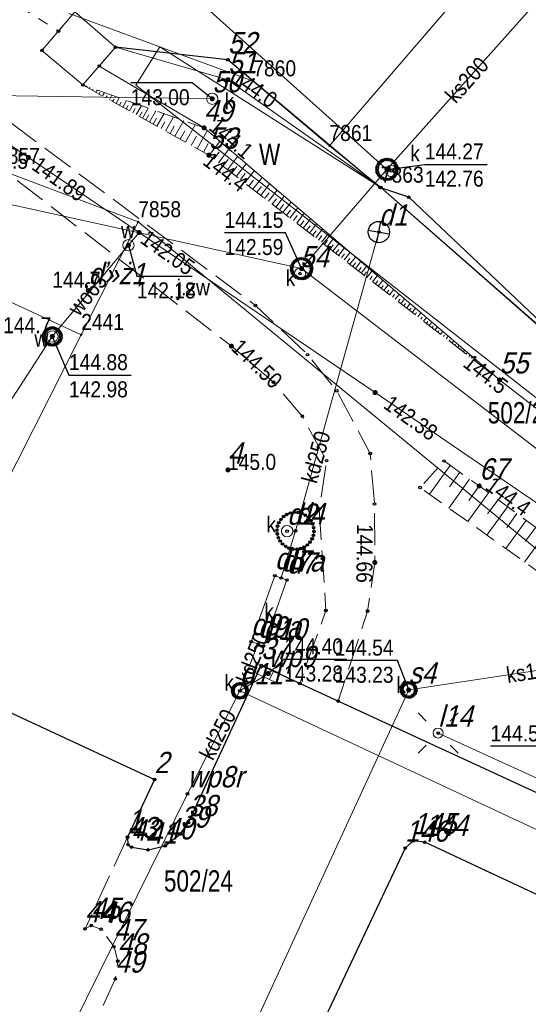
# Model space of a CAD drawing. Header units: metres. Extents: x 5548743 to 5556416, y 5707500 to 5714000.
# Tile 187 of 244: x 5554426 to 5554461, y 5710356 to 5710426. Entities that reach past the tile are written whole.
import ezdxf
from ezdxf.enums import TextEntityAlignment as Align

# ---------------------------------------------------------------- set-up
doc = ezdxf.new("R2010")
doc.units = ezdxf.units.M
for name, pattern in [('0.75_0.75', [1.5, 0.75, -0.75]), ('1.5_0.75', [2.25, 1.5, -0.75]), ('2.25_0.75', [3, 2.25, -0.75]), ('219-1000', [0])]:
    doc.linetypes.add(name, pattern=pattern)
doc.layers.get('0').update_dxf_attribs({"color": 2, "lineweight": 5})
doc.styles.get("Standard").update_dxf_attribs({"font": 'Working1250', "width": 0.75})
doc.linetypes.add('902-1000', pattern='A,5,0,[1,ksztalty.shx,S=1,R=0,X=0,Y=0],5', length=10)

# ---------------------------------------------------------------- blocks, each defined once
blk = doc.blocks.new('203')
at = {"linetype": 'Continuous', "lineweight": 0}
h = blk.add_hatch(color=0, dxfattribs=at)
edge = h.paths.add_edge_path()
edge.add_arc((0, 0), 0.09, 0, 360)
blk = doc.blocks.new('PW01')
at = {"linetype": 'Continuous', "lineweight": 13}
h = blk.add_hatch(color=0, dxfattribs=at)
edge = h.paths.add_edge_path()
edge.add_arc((0, 0), 0.18, 0, 360)
blk = doc.blocks.new('US22')
at = {"color": 0, "linetype": 'Continuous', "lineweight": 0}
blk.add_circle((0, 0), 0.4, dxfattribs=at)
blk = doc.blocks.new('SUKE')
at = {"color": 0, "linetype": 'Continuous'}
for p, q in [((0, 0.75), (0, -0.75)), ((-0.75, 0), (0.75, 0))]:
    blk.add_line(p, q, dxfattribs=at)
blk.add_circle((-0.001, -0.001), 0.75, dxfattribs=at)
blk = doc.blocks.new('US05')
at = {"color": 0, "linetype": 'Continuous', "lineweight": 13}
for p, q in [((-0.75, -0.35), (-0.75, 0.35)), ((-0.75, 0.35), (-0.25, 0.35)), ((-0.25, -0.35), (-0.25, 0.35)), ((-0.25, 0.35), (0.25, 0.35)), ((0.25, -0.35), (0.25, 0.35)), ((0.25, 0.35), (0.75, 0.35)), ((0.75, -0.35), (0.75, 0.35)), ((-0.75, -0.35), (-0.25, -0.35)), ((-0.25, -0.35), (0.25, -0.35)), ((0.25, -0.35), (0.75, -0.35))]:
    blk.add_line(p, q, dxfattribs=at)
blk = doc.blocks.new('SM01')
at = {"color": 0, "linetype": 'Continuous', "lineweight": 13}
for p, q in [((-0.848, 0.848), (-1.414, 1.414)), ((0.849, 0.848), (1.414, 1.414)), ((-0.848, -0.849), (-1.414, -1.414)), ((0.849, -0.849), (1.414, -1.414))]:
    blk.add_line(p, q, dxfattribs=at)
blk.add_circle((0, 0), 0.35, dxfattribs=at)
blk = doc.blocks.new('PIKIETAW1891')
at = {"color": 0}
blk.add_circle((0, 0), 0.09, dxfattribs=at)

msp = doc.modelspace()

# ---------------------------------------------------------------- linework, layer by layer
at = {"layer": '000 Inne (niezydentyfikowane)', "color": 7, "linetype": 'CONTINUOUS', "lineweight": 18, "flags": 128}
for points in [[(5554430.59, 5710420.72), (5554430.63, 5710420.79)], [(5554430.82, 5710420.58), (5554430.86, 5710420.64)], [(5554431.06, 5710420.45), (5554431.15, 5710420.61)], [(5554431.3, 5710420.32), (5554431.35, 5710420.42)], [(5554431.53, 5710420.19), (5554431.67, 5710420.42)], [(5554432.01, 5710419.92), (5554432.18, 5710420.24)], [(5554431.77, 5710420.06), (5554431.85, 5710420.19)], [(5554432.24, 5710419.79), (5554432.34, 5710419.97)], [(5554432.48, 5710419.66), (5554432.7, 5710420.06)], [(5554432.72, 5710419.53), (5554432.84, 5710419.74)], [(5554432.96, 5710419.39), (5554433.22, 5710419.87)], [(5554433.19, 5710419.26), (5554433.34, 5710419.52)], [(5554433.43, 5710419.13), (5554433.74, 5710419.69)], [(5554433.67, 5710419), (5554433.83, 5710419.3)], [(5554433.9, 5710418.87), (5554434.26, 5710419.5)], [(5554434.12, 5710418.74), (5554434.31, 5710419.08)], [(5554434.34, 5710418.62), (5554434.74, 5710419.33)], [(5554434.58, 5710418.49), (5554434.79, 5710418.86)], [(5554434.83, 5710418.35), (5554435.27, 5710419.15)], [(5554435.36, 5710418.05), (5554435.86, 5710418.94)], [(5554435.09, 5710418.2), (5554435.32, 5710418.62)], [(5554435.65, 5710417.89), (5554435.91, 5710418.36)], [(5554435.96, 5710417.72), (5554436.51, 5710418.71)], [(5554436.62, 5710417.35), (5554437.24, 5710418.45)], [(5554437.37, 5710416.93), (5554438.05, 5710418.16)], [(5554436.28, 5710417.54), (5554436.57, 5710418.06)], [(5554436.98, 5710417.15), (5554437.31, 5710417.73)], [(5554438.19, 5710416.47), (5554438.9, 5710417.74)], [(5554437.77, 5710416.71), (5554438.13, 5710417.36)], [(5554438.62, 5710416.23), (5554438.95, 5710416.83)], [(5554439.02, 5710416.01), (5554439.78, 5710416.99)], [(5554439.35, 5710415.75), (5554439.73, 5710416.23)], [(5554439.68, 5710415.49), (5554440.42, 5710416.45)], [(5554440, 5710415.25), (5554440.36, 5710415.72)], [(5554440.32, 5710415), (5554441.03, 5710415.93)], [(5554440.93, 5710414.53), (5554441.62, 5710415.42)], [(5554440.63, 5710414.76), (5554440.98, 5710415.22)], [(5554441.23, 5710414.3), (5554441.57, 5710414.74)], [(5554441.53, 5710414.07), (5554442.19, 5710414.93)], [(5554441.82, 5710413.84), (5554442.14, 5710414.27)], [(5554442.1, 5710413.62), (5554442.75, 5710414.46)], [(5554442.66, 5710413.19), (5554443.28, 5710414)], [(5554442.38, 5710413.41), (5554442.7, 5710413.82)], [(5554442.93, 5710412.98), (5554443.24, 5710413.38)], [(5554443.2, 5710412.78), (5554443.8, 5710413.56)], [(5554443.46, 5710412.57), (5554443.76, 5710412.96)], [(5554443.72, 5710412.37), (5554444.31, 5710413.13)], [(5554444.22, 5710411.98), (5554444.79, 5710412.72)], [(5554443.97, 5710412.18), (5554444.26, 5710412.55)], [(5554444.47, 5710411.79), (5554444.75, 5710412.15)], [(5554444.71, 5710411.6), (5554445.26, 5710412.32)], [(5554445.19, 5710411.24), (5554445.72, 5710411.93)], [(5554444.95, 5710411.42), (5554445.22, 5710411.77)], [(5554445.42, 5710411.06), (5554445.68, 5710411.4)], [(5554445.64, 5710410.88), (5554446.16, 5710411.55)], [(5554445.87, 5710410.71), (5554446.12, 5710411.04)], [(5554446.09, 5710410.54), (5554446.58, 5710411.19)], [(5554446.3, 5710410.37), (5554446.55, 5710410.69)], [(5554446.52, 5710410.21), (5554447, 5710410.83)], [(5554446.72, 5710410.05), (5554446.96, 5710410.36)], [(5554446.93, 5710409.89), (5554447.4, 5710410.49)], [(5554447.13, 5710409.73), (5554447.36, 5710410.03)], [(5554447.33, 5710409.58), (5554447.78, 5710410.16)], [(5554447.73, 5710409.27), (5554448.17, 5710409.84)], [(5554447.53, 5710409.42), (5554447.75, 5710409.71)], [(5554447.93, 5710409.12), (5554448.14, 5710409.39)], [(5554448.13, 5710408.96), (5554448.55, 5710409.51)], [(5554448.53, 5710408.65), (5554448.94, 5710409.18)], [(5554448.33, 5710408.81), (5554448.54, 5710409.08)], [(5554448.73, 5710408.5), (5554448.93, 5710408.76)], [(5554448.93, 5710408.35), (5554449.32, 5710408.85)], [(5554449.13, 5710408.19), (5554449.32, 5710408.44)], [(5554449.33, 5710408.04), (5554449.7, 5710408.53)], [(5554449.52, 5710407.88), (5554449.71, 5710408.12)], [(5554449.72, 5710407.73), (5554450.09, 5710408.2)], [(5554449.92, 5710407.58), (5554450.1, 5710407.81)], [(5554450.12, 5710407.42), (5554450.47, 5710407.87)], [(5554450.32, 5710407.27), (5554450.49, 5710407.49)], [(5554450.52, 5710407.11), (5554450.85, 5710407.54)], [(5554450.72, 5710406.96), (5554450.88, 5710407.17)], [(5554450.92, 5710406.8), (5554451.24, 5710407.22)], [(5554451.12, 5710406.65), (5554451.27, 5710406.85)], [(5554451.32, 5710406.5), (5554451.62, 5710406.89)], [(5554451.52, 5710406.34), (5554451.67, 5710406.53)], [(5554451.72, 5710406.19), (5554452.01, 5710406.56)], [(5554451.92, 5710406.03), (5554452.06, 5710406.22)], [(5554452.12, 5710405.88), (5554452.39, 5710406.23)], [(5554452.31, 5710405.73), (5554452.45, 5710405.9)], [(5554452.51, 5710405.57), (5554452.77, 5710405.91)], [(5554452.71, 5710405.42), (5554452.84, 5710405.58)], [(5554452.91, 5710405.26), (5554453.16, 5710405.58)], [(5554453.11, 5710405.11), (5554453.23, 5710405.26)], [(5554453.31, 5710404.96), (5554453.54, 5710405.25)], [(5554453.51, 5710404.8), (5554453.62, 5710404.95)], [(5554453.71, 5710404.65), (5554453.92, 5710404.93)], [(5554453.91, 5710404.49), (5554454.01, 5710404.63)], [(5554454.11, 5710404.34), (5554454.31, 5710404.6)], [(5554454.31, 5710404.19), (5554454.4, 5710404.31)], [(5554454.51, 5710404.03), (5554454.69, 5710404.27)], [(5554454.71, 5710403.88), (5554454.79, 5710403.99)], [(5554454.91, 5710403.72), (5554455.08, 5710403.94)], [(5554455.1, 5710403.57), (5554455.19, 5710403.67)], [(5554455.3, 5710403.42), (5554455.46, 5710403.62)], [(5554455.5, 5710403.26), (5554455.58, 5710403.36)], [(5554455.7, 5710403.11), (5554455.84, 5710403.29)], [(5554455.9, 5710402.95), (5554455.97, 5710403.04)], [(5554456.1, 5710402.8), (5554456.23, 5710402.96)], [(5554456.3, 5710402.64), (5554456.36, 5710402.72)], [(5554456.5, 5710402.49), (5554456.61, 5710402.63)], [(5554456.7, 5710402.34), (5554456.75, 5710402.4)], [(5554456.9, 5710402.18), (5554456.99, 5710402.31)], [(5554457.1, 5710402.03), (5554457.14, 5710402.09)], [(5554457.3, 5710401.87), (5554457.38, 5710401.98)], [(5554457.5, 5710401.72), (5554457.53, 5710401.77)], [(5554457.7, 5710401.57), (5554457.76, 5710401.65)], [(5554457.89, 5710401.41), (5554457.92, 5710401.45)], [(5554458.09, 5710401.26), (5554458.14, 5710401.32)], [(5554458.29, 5710401.1), (5554458.32, 5710401.13)], [(5554458.49, 5710400.95), (5554458.53, 5710401)], [(5554458.69, 5710400.8), (5554458.71, 5710400.81)], [(5554458.89, 5710400.64), (5554458.91, 5710400.67)], [(5554459.09, 5710400.49), (5554459.1, 5710400.5)], [(5554459.29, 5710400.33), (5554459.3, 5710400.34)], [(5554455.97, 5710394.2), (5554454.52, 5710392.17)], [(5554457.33, 5710393.24), (5554455.88, 5710391.2)], [(5554456.65, 5710393.72), (5554455.93, 5710392.7)], [(5554458.01, 5710392.76), (5554457.28, 5710391.74)], [(5554458.68, 5710392.27), (5554457.21, 5710390.25)], [(5554460.01, 5710391.29), (5554458.55, 5710389.3)], [(5554459.35, 5710391.78), (5554458.61, 5710390.78)], [(5554460.67, 5710390.81), (5554459.95, 5710389.81)], [(5554461.33, 5710390.33), (5554459.89, 5710388.35)], [(5554461.99, 5710389.85), (5554461.27, 5710388.86)], [(5554462.64, 5710389.37), (5554461.21, 5710387.4)]]:
    msp.add_lwpolyline(points, dxfattribs=at)
at = {"layer": '217-kontur klasyfikacyjny', "color": 3, "linetype": 'CONTINUOUS', "lineweight": 18, "flags": 128}
for points in [[(5554433.87, 5710420.94), (5554435.57, 5710423.65)], [(5554435.57, 5710423.65), (5554451.1, 5710413.75)], [(5554480.82, 5710384.27), (5554433.87, 5710420.94)], [(5554395.82, 5710419.29), (5554430.03, 5710403.39)], [(5554451.1, 5710413.75), (5554467.21, 5710399.61)], [(5554430.03, 5710403.39), (5554434.04, 5710411.32)], [(5554434.04, 5710411.32), (5554472.12, 5710380.03)]]:
    msp.add_lwpolyline(points, dxfattribs=at)
at = {"layer": '218-kontur użytku gruntowego', "color": 3, "linetype": 'CONTINUOUS', "lineweight": 18, "flags": 128}
for points in [[(5554435.57, 5710423.65), (5554433.87, 5710420.94)], [(5554433.87, 5710420.94), (5554435.57, 5710423.65)], [(5554451.1, 5710413.75), (5554435.57, 5710423.65)], [(5554435.57, 5710423.65), (5554451.1, 5710413.75)], [(5554433.87, 5710420.94), (5554480.82, 5710384.27)], [(5554480.82, 5710384.27), (5554433.87, 5710420.94)], [(5554430.03, 5710403.39), (5554395.82, 5710419.29)], [(5554395.82, 5710419.29), (5554430.03, 5710403.39)], [(5554467.21, 5710399.61), (5554451.1, 5710413.75)], [(5554451.1, 5710413.75), (5554467.21, 5710399.61)], [(5554434.04, 5710411.32), (5554430.03, 5710403.39)], [(5554430.03, 5710403.39), (5554434.04, 5710411.32)], [(5554472.12, 5710380.03), (5554434.04, 5710411.32)], [(5554434.04, 5710411.32), (5554472.12, 5710380.03)], [(5554412.01, 5710367.75), (5554430.03, 5710403.39)], [(5554430.03, 5710403.39), (5554412.01, 5710367.75)]]:
    msp.add_lwpolyline(points, dxfattribs=at)
at = {"layer": '219-działka ewidencyjna', "color": 7, "linetype": '219-1000', "lineweight": 18, "flags": 128}
for points in [[(5554469.57, 5710442.35), (5554447.49, 5710416.68)], [(5554429.18, 5710425.99), (5554442.13, 5710421.23)], [(5554447.49, 5710416.68), (5554442.13, 5710421.23)], [(5554430.03, 5710403.39), (5554395.82, 5710419.29)], [(5554451.1, 5710413.75), (5554447.49, 5710416.68)], [(5554434.04, 5710411.32), (5554424.11, 5710415.07)], [(5554467.21, 5710399.61), (5554451.1, 5710413.75)], [(5554430.03, 5710403.39), (5554434.04, 5710411.32)], [(5554472.12, 5710380.03), (5554434.04, 5710411.32)], [(5554412.01, 5710367.75), (5554430.03, 5710403.39)]]:
    msp.add_lwpolyline(points, dxfattribs=at)
at = {"layer": 'jezdnia', "color": 7, "linetype": '2.25_0.75', "lineweight": 18, "flags": 128}
msp.add_lwpolyline([(5554402.59, 5710433.55), (5554416.85, 5710420.97), (5554440.59, 5710402.59), (5554443.55, 5710400.05), (5554445.58, 5710397.66), (5554447.29, 5710394.53), (5554446.77, 5710391.14), (5554446.99, 5710387.65), (5554447.24, 5710383.99), (5554445.4, 5710378.86), (5554448.1, 5710377.62), (5554450.17, 5710383.94), (5554450.68, 5710387.37), (5554450.66, 5710391.48), (5554450.35, 5710395.04), (5554448, 5710399.44), (5554445.95, 5710401.99), (5554442.28, 5710405.45), (5554418.72, 5710423.05), (5554404.44, 5710435.82)], close=True, dxfattribs=at)
at = {"layer": 'kanalizacyjne urządzenie techniczne', "color": 34, "linetype": 'CONTINUOUS', "lineweight": 18, "flags": 128}
msp.add_lwpolyline([(5554441.98, 5710381.8), (5554443.65, 5710386.44), (5554444.5, 5710386.14), (5554442.85, 5710381.49)], close=True, dxfattribs=at)
at = {"layer": 'komora podziemna', "color": 34, "linetype": 'CONTINUOUS', "lineweight": 18, "flags": 128}
for points in [[(5554427.27, 5710423.38), (5554429.58, 5710426.1), (5554432.44, 5710423.61), (5554430.15, 5710420.96)], [(5554444.19, 5710388.67), (5554444.02, 5710388.88), (5554443.89, 5710389.12), (5554443.82, 5710389.38), (5554443.8, 5710389.65), (5554443.84, 5710389.92), (5554443.93, 5710390.17), (5554444.08, 5710390.4), (5554444.27, 5710390.6), (5554444.49, 5710390.75), (5554444.75, 5710390.85), (5554445.01, 5710390.9), (5554445.29, 5710390.89), (5554445.55, 5710390.82), (5554445.79, 5710390.7), (5554446.01, 5710390.53), (5554446.18, 5710390.32), (5554446.31, 5710390.08), (5554446.38, 5710389.82), (5554446.4, 5710389.55), (5554446.36, 5710389.28), (5554446.27, 5710389.03), (5554446.12, 5710388.8), (5554445.93, 5710388.6), (5554445.71, 5710388.45), (5554445.45, 5710388.35), (5554445.19, 5710388.3), (5554444.91, 5710388.31), (5554444.65, 5710388.38), (5554444.41, 5710388.5)]]:
    msp.add_lwpolyline(points, close=True, dxfattribs=at)
at = {"layer": 'krawężnik', "color": 7, "linetype": 'CONTINUOUS', "lineweight": 25, "flags": 128}
for points in [[(5554390.24, 5710304.9), (5554410.31, 5710348.19), (5554423.87, 5710377.35), (5554435.18, 5710372.1), (5554433.29, 5710368.05), (5554433.32, 5710367.52), (5554433.56, 5710367.35), (5554434.73, 5710367.15), (5554435.93, 5710367.44), (5554436.99, 5710368.26), (5554437.58, 5710369.07), (5554442.68, 5710380.12), (5554468.7, 5710368.12), (5554470.77, 5710372.64), (5554477.12, 5710369.75), (5554475.05, 5710365.23), (5554481.05, 5710362.39), (5554482.6, 5710360.29), (5554482.44, 5710358.61), (5554470.55, 5710332.96), (5554456.15, 5710302.04)], [(5554462.29, 5710346.24), (5554468.44, 5710359.86), (5554468.54, 5710360.64), (5554468.03, 5710361.22), (5554454.19, 5710367.69), (5554453.37, 5710367.79), (5554452.81, 5710367.28), (5554446.38, 5710353.67)]]:
    msp.add_lwpolyline(points, dxfattribs=at)
at = {"layer": 'obszar utwardzony', "color": 7, "linetype": '2.25_0.75', "lineweight": 18, "flags": 128}
msp.add_lwpolyline([(5554433.29, 5710368.05), (5554430.3, 5710361.6), (5554430.74, 5710361.84), (5554431.43, 5710361.57), (5554432.34, 5710360.34), (5554432.6, 5710359.33), (5554432.43, 5710358.07), (5554430.69, 5710354.28), (5554430.11, 5710353.4), (5554429.41, 5710352.85), (5554428.53, 5710352.55), (5554427.64, 5710352.49), (5554426.7, 5710352.74), (5554426.43, 5710353.08), (5554426.47, 5710353.45), (5554423.54, 5710347.07), (5554423.95, 5710347.4), (5554424.3, 5710347.28), (5554425.18, 5710346.59), (5554425.8, 5710345.57), (5554425.86, 5710344.43), (5554425.61, 5710343.37), (5554423.96, 5710339.75), (5554423.24, 5710338.72), (5554422.46, 5710338.18), (5554421.31, 5710337.93), (5554420, 5710338.18), (5554419.73, 5710338.53), (5554419.74, 5710338.87), (5554416.86, 5710332.62), (5554417.17, 5710332.86), (5554417.48, 5710332.82), (5554418.16, 5710332.39), (5554418.82, 5710331.5), (5554419.2, 5710330.32), (5554418.89, 5710328.81), (5554417.2, 5710325.24), (5554416.23, 5710324.03), (5554415.18, 5710323.53), (5554414.02, 5710323.48), (5554413.22, 5710323.7), (5554412.99, 5710323.96), (5554412.97, 5710324.34), (5554410.4, 5710318.33), (5554410.78, 5710318.3), (5554411.43, 5710317.88), (5554412.12, 5710316.97), (5554412.33, 5710315.98), (5554412.32, 5710314.96), (5554412.09, 5710314.25), (5554410.41, 5710310.75), (5554409.82, 5710309.87), (5554408.78, 5710309.14), (5554407.66, 5710308.92), (5554406.72, 5710309.04), (5554406.33, 5710309.28), (5554406.2, 5710309.88), (5554403.32, 5710303.49), (5554403.74, 5710303.74), (5554404.38, 5710303.52), (5554405.18, 5710302.71), (5554405.59, 5710301.75), (5554405.56, 5710300.25), (5554404.92, 5710298.83), (5554402.7, 5710295.48), (5554400.34, 5710292.92), (5554395.86, 5710289.73), (5554405.76, 5710284.5), (5554407.17, 5710285.1), (5554409.94, 5710290.57), (5554411.05, 5710293.2), (5554411.6, 5710293.81), (5554412.35, 5710294.01), (5554415.29, 5710294.49), (5554417.06, 5710294.68), (5554425.17, 5710313.37), (5554429.24, 5710321.93), (5554430.76, 5710321.24), (5554446.38, 5710353.67), (5554452.81, 5710367.28), (5554453.37, 5710367.79), (5554454.19, 5710367.69), (5554468.03, 5710361.22), (5554468.54, 5710360.64), (5554468.44, 5710359.86), (5554462.29, 5710346.24), (5554460.37, 5710341.99), (5554465.33, 5710339.58), (5554463.01, 5710334.59), (5554463.36, 5710334.41), (5554463.9, 5710334.19), (5554464.23, 5710333.79), (5554464.23, 5710333.04), (5554460.37, 5710324.66), (5554459.72, 5710324.14), (5554459.05, 5710324.26), (5554458.35, 5710324.47), (5554458.31, 5710324.48), (5554454.03, 5710326.34), (5554453.32, 5710324.65), (5554443.78, 5710304.26), (5554456.15, 5710302.04), (5554470.55, 5710332.96), (5554482.44, 5710358.61), (5554482.6, 5710360.29), (5554481.05, 5710362.39), (5554475.05, 5710365.23), (5554477.12, 5710369.75), (5554470.77, 5710372.64), (5554468.7, 5710368.12), (5554442.68, 5710380.12), (5554437.58, 5710369.07), (5554436.99, 5710368.26), (5554435.93, 5710367.44), (5554434.73, 5710367.15), (5554433.56, 5710367.35), (5554433.32, 5710367.52)], close=True, dxfattribs=at)
at = {"layer": 'ogrodzenie trwałe', "color": 7, "linetype": '902-1000', "lineweight": 25, "flags": 128}
msp.add_lwpolyline([(5554500.22, 5710380.98), (5554467.3, 5710399.58), (5554453.07, 5710413.06), (5554451.04, 5710413.75), (5554440.34, 5710422.73), (5554432.44, 5710423.61)], dxfattribs=at)
at = {"layer": 'przewód elektroenergetyczny podziemny', "color": 1, "linetype": 'CONTINUOUS', "lineweight": 18, "flags": 128}
msp.add_lwpolyline([(5554455.13, 5710375.37), (5554476.78, 5710365.5), (5554478.66, 5710364.63), (5554481.3, 5710362.77), (5554483.09, 5710360.35), (5554482.73, 5710358.62), (5554478.87, 5710348.65), (5554473.21, 5710336.69), (5554472.01, 5710334.14), (5554464.67, 5710318.3), (5554456.28, 5710300.47), (5554449.8, 5710287.39), (5554448.22, 5710284.01), (5554446.26, 5710283.24), (5554443.51, 5710282.86), (5554419.55, 5710281.24), (5554417.02, 5710280.52)], dxfattribs=at)
msp.add_lwpolyline([(5554455.13, 5710375.37), (5554476.78, 5710365.5), (5554478.66, 5710364.63), (5554481.3, 5710362.77), (5554483.09, 5710360.35), (5554482.73, 5710358.62), (5554478.87, 5710348.65), (5554473.21, 5710336.69), (5554472.01, 5710334.14), (5554464.67, 5710318.3), (5554456.28, 5710300.47), (5554449.8, 5710287.39), (5554448.22, 5710284.01), (5554446.26, 5710283.24), (5554443.51, 5710282.86), (5554419.55, 5710281.24), (5554417.02, 5710280.52)], dxfattribs=at)
at = {"layer": 'przewód kanalizacyjny', "color": 34, "linetype": 'CONTINUOUS', "lineweight": 18, "flags": 128}
for points in [[(5554415.59, 5710447.24), (5554451.53, 5710415.02)], [(5554451.53, 5710415.02), (5554476.82, 5710443.34)], [(5554386.47, 5710423.92), (5554387.42, 5710423.21), (5554389.1, 5710422.48), (5554393.27, 5710420.69), (5554439.25, 5710419.99)], [(5554394.89, 5710419.19), (5554445.53, 5710408.04)], [(5554445.53, 5710408.04), (5554451.53, 5710415.02)], [(5554450.96, 5710410.61), (5554445.1, 5710389.6), (5554444.09, 5710386.28)], [(5554445.53, 5710408.04), (5554473.95, 5710386.24), (5554531.89, 5710360.14)], [(5554441.86, 5710354.07), (5554453.06, 5710378.4), (5554468.28, 5710380.71), (5554473.95, 5710386.24)], [(5554442.46, 5710381.63), (5554441.19, 5710378.34)], [(5554441.19, 5710378.34), (5554443.19, 5710379.56)], [(5554434.4, 5710304.48), (5554433.11, 5710301.12), (5554431.94, 5710298.52), (5554431.11, 5710296.75), (5554427.98, 5710291.23), (5554406.28, 5710301.62), (5554410.06, 5710313.31), (5554412.05, 5710317.96), (5554423.29, 5710342.36), (5554437.5, 5710371.1), (5554441.19, 5710378.34)], [(5554441.19, 5710378.34), (5554467.66, 5710365.96), (5554479.09, 5710357.14), (5554477.06, 5710352.54), (5554471.9, 5710341.48), (5554469.41, 5710336.1), (5554462.51, 5710321.11), (5554458.34, 5710312.11)]]:
    msp.add_lwpolyline(points, dxfattribs=at)
at = {"layer": 'przewód wodociągowy', "color": 5, "linetype": 'CONTINUOUS', "lineweight": 18, "flags": 128}
for points in [[(5554370.94, 5710480.31), (5554361.07, 5710464.81), (5554377.36, 5710453.58), (5554380.44, 5710448.46), (5554400.33, 5710433.86), (5554402.97, 5710431.92), (5554426.32, 5710415.86), (5554434.1, 5710410.58), (5554450.7, 5710399.32), (5554474.04, 5710383.37), (5554476.32, 5710381.81), (5554492.29, 5710374.43), (5554512.93, 5710364.9), (5554538.1, 5710352.57), (5554549.03, 5710347.55), (5554550.18, 5710347.08)], [(5554428, 5710403.27), (5554433.35, 5710409.68), (5554434.1, 5710410.58)], [(5554428, 5710403.27), (5554418.65, 5710388.88), (5554417.48, 5710389.23)]]:
    msp.add_lwpolyline(points, dxfattribs=at)
at = {"layer": 'rzedna-Atr2', "color": 7, "flags": 128}
for points in [[(5554439.25, 5710419.99), (5554437.83, 5710421.1), (5554433.515, 5710421.1)], [(5554451.53, 5710415.02), (5554454.19, 5710415.37), (5554458.576, 5710415.37)], [(5554445.53, 5710408.04), (5554444.39, 5710410.56), (5554440.107, 5710410.56)], [(5554433.35, 5710409.68), (5554433.94, 5710407.51), (5554437.832, 5710407.51)], [(5554428, 5710403.27), (5554429.17, 5710400.55), (5554433.548, 5710400.55)], [(5554443.19, 5710379.56), (5554444.3, 5710380.56), (5554448.718, 5710380.56)], [(5554453.06, 5710378.4), (5554452.28, 5710380.47), (5554447.854, 5710380.47)], [(5554464.27, 5710375.27), (5554463.2, 5710374.44), (5554458.822, 5710374.44)]]:
    msp.add_lwpolyline(points, dxfattribs=at)
at = {"layer": 'rów melioracyjny (poligon)', "color": 7, "linetype": '0.75_0.75', "lineweight": 18, "flags": 128}
msp.add_lwpolyline([(5554429.58, 5710426.1), (5554398.46, 5710445.03), (5554397.87, 5710444.25), (5554428.43, 5710424.74)], close=True, dxfattribs=at)
at = {"layer": 'rów przydrożny (poligon)', "color": 7, "linetype": 'CONTINUOUS', "lineweight": 18, "flags": 128}
msp.add_lwpolyline([(5554493.49, 5710383.35), (5554490.2, 5710384.87), (5554478.49, 5710391.08), (5554467.3, 5710399.58), (5554451.1, 5710413.75), (5554440.35, 5710421.33), (5554432.44, 5710423.61), (5554431.3, 5710422.29), (5554438.67, 5710417.94), (5554459.45, 5710400.21), (5554468.12, 5710393.49), (5554484, 5710383.9), (5554492.43, 5710379.81), (5554494.8, 5710378.77), (5554511.27, 5710372.12), (5554543.33, 5710359.03), (5554544.05, 5710359.05), (5554545.18, 5710359.7), (5554545.48, 5710360.99), (5554545.2, 5710362.7), (5554533.66, 5710366.64), (5554527.57, 5710369.11)], close=True, dxfattribs=at)
at = {"layer": 'skarpa nieumocniona', "color": 7, "linetype": '1.5_0.75', "lineweight": 18, "flags": 128}
for points in [[(5554430.15, 5710420.96), (5554439, 5710416.02), (5554459.45, 5710400.21), (5554438.67, 5710417.94)], [(5554430.15, 5710420.96), (5554439, 5710416.02), (5554459.45, 5710400.21), (5554438.67, 5710417.94)], [(5554489.67, 5710374.25), (5554472.09, 5710382.46), (5554458.02, 5710392.75), (5554455.54, 5710394.51), (5554453.86, 5710392.64), (5554467.64, 5710382.82), (5554489.78, 5710371.84)], [(5554489.67, 5710374.25), (5554472.09, 5710382.46), (5554458.02, 5710392.75), (5554455.54, 5710394.51), (5554453.86, 5710392.64), (5554467.64, 5710382.82), (5554489.78, 5710371.84)]]:
    msp.add_lwpolyline(points, close=True, dxfattribs=at)
at = {"layer": 'studnia kanalizacyjna', "color": 34, "linetype": 'CONTINUOUS', "lineweight": 18, "flags": 128}
for points in [[(5554452.23, 5710415.03), (5554452.21, 5710414.88), (5554452.18, 5710414.75), (5554452.11, 5710414.62), (5554452.01, 5710414.51), (5554451.89, 5710414.42), (5554451.77, 5710414.35), (5554451.62, 5710414.32), (5554451.48, 5710414.32), (5554451.33, 5710414.34), (5554451.19, 5710414.4), (5554451.07, 5710414.49), (5554450.97, 5710414.6), (5554450.9, 5710414.72), (5554450.85, 5710414.85), (5554450.83, 5710415), (5554450.85, 5710415.15), (5554450.88, 5710415.28), (5554450.95, 5710415.42), (5554451.05, 5710415.53), (5554451.17, 5710415.62), (5554451.29, 5710415.68), (5554451.44, 5710415.72), (5554451.58, 5710415.72), (5554451.73, 5710415.69), (5554451.87, 5710415.64), (5554451.99, 5710415.55), (5554452.09, 5710415.44), (5554452.16, 5710415.31), (5554452.21, 5710415.18)], [(5554446.23, 5710408.05), (5554446.21, 5710407.9), (5554446.17, 5710407.77), (5554446.11, 5710407.64), (5554446.01, 5710407.53), (5554445.89, 5710407.44), (5554445.76, 5710407.37), (5554445.61, 5710407.34), (5554445.47, 5710407.34), (5554445.32, 5710407.36), (5554445.19, 5710407.42), (5554445.07, 5710407.51), (5554444.97, 5710407.62), (5554444.89, 5710407.74), (5554444.85, 5710407.87), (5554444.83, 5710408.02), (5554444.84, 5710408.17), (5554444.88, 5710408.3), (5554444.95, 5710408.44), (5554445.05, 5710408.55), (5554445.16, 5710408.64), (5554445.29, 5710408.7), (5554445.44, 5710408.74), (5554445.58, 5710408.74), (5554445.73, 5710408.71), (5554445.86, 5710408.66), (5554445.99, 5710408.57), (5554446.09, 5710408.46), (5554446.16, 5710408.33), (5554446.2, 5710408.2)], [(5554440.84, 5710377.98), (5554440.77, 5710378.06), (5554440.73, 5710378.15), (5554440.7, 5710378.25), (5554440.69, 5710378.36), (5554440.71, 5710378.46), (5554440.74, 5710378.56), (5554440.8, 5710378.65), (5554440.87, 5710378.72), (5554440.96, 5710378.78), (5554441.05, 5710378.82), (5554441.16, 5710378.84), (5554441.26, 5710378.83), (5554441.36, 5710378.81), (5554441.46, 5710378.76), (5554441.54, 5710378.7), (5554441.61, 5710378.62), (5554441.65, 5710378.53), (5554441.68, 5710378.43), (5554441.69, 5710378.32), (5554441.67, 5710378.22), (5554441.64, 5710378.12), (5554441.58, 5710378.03), (5554441.51, 5710377.96), (5554441.42, 5710377.9), (5554441.33, 5710377.86), (5554441.22, 5710377.84), (5554441.12, 5710377.85), (5554441.02, 5710377.87), (5554440.92, 5710377.92)], [(5554452.71, 5710378.04), (5554452.64, 5710378.12), (5554452.6, 5710378.21), (5554452.57, 5710378.31), (5554452.56, 5710378.42), (5554452.58, 5710378.52), (5554452.61, 5710378.62), (5554452.67, 5710378.71), (5554452.74, 5710378.78), (5554452.83, 5710378.84), (5554452.92, 5710378.88), (5554453.03, 5710378.9), (5554453.13, 5710378.89), (5554453.23, 5710378.87), (5554453.33, 5710378.82), (5554453.41, 5710378.76), (5554453.48, 5710378.68), (5554453.52, 5710378.59), (5554453.55, 5710378.49), (5554453.56, 5710378.38), (5554453.54, 5710378.28), (5554453.51, 5710378.18), (5554453.45, 5710378.09), (5554453.38, 5710378.02), (5554453.29, 5710377.96), (5554453.2, 5710377.92), (5554453.09, 5710377.9), (5554452.99, 5710377.91), (5554452.89, 5710377.93), (5554452.79, 5710377.98)]]:
    msp.add_lwpolyline(points, close=True, dxfattribs=at)
at = {"layer": 'właz do komory lub kanału', "color": 7, "linetype": 'CONTINUOUS', "lineweight": 18, "flags": 128}
msp.add_lwpolyline([(5554427.99, 5710403.87), (5554428.11, 5710403.86), (5554428.23, 5710403.82), (5554428.34, 5710403.76), (5554428.44, 5710403.68), (5554428.51, 5710403.58), (5554428.57, 5710403.47), (5554428.6, 5710403.34), (5554428.6, 5710403.22), (5554428.57, 5710403.1), (5554428.53, 5710402.98), (5554428.46, 5710402.88), (5554428.36, 5710402.79), (5554428.25, 5710402.72), (5554428.14, 5710402.68), (5554428.01, 5710402.67), (5554427.89, 5710402.67), (5554427.77, 5710402.71), (5554427.66, 5710402.77), (5554427.56, 5710402.86), (5554427.49, 5710402.95), (5554427.43, 5710403.06), (5554427.4, 5710403.19), (5554427.4, 5710403.31), (5554427.43, 5710403.43), (5554427.47, 5710403.55), (5554427.54, 5710403.66), (5554427.64, 5710403.74), (5554427.74, 5710403.81), (5554427.86, 5710403.85)], close=True, dxfattribs=at)

# ---------------------------------------------------------------- block references
at = {"layer": '203-punkt graniczny', "color": 7, "linetype": 'CONTINUOUS', "lineweight": 18}
for p in [(5554442.13, 5710421.23), (5554447.49, 5710416.68), (5554451.1, 5710413.75), (5554434.04, 5710411.32), (5554430.03, 5710403.39)]:
    msp.add_blockref('203', p, dxfattribs=at)
at = {"layer": 'kratka ściekowa', "color": 34, "linetype": 'CONTINUOUS', "lineweight": 18, "rotation": 334.536}
msp.add_blockref('US05', (5554443.19, 5710379.56), dxfattribs=at)
at = {"layer": 'latarnia', "color": 7, "linetype": 'CONTINUOUS', "lineweight": 18}
msp.add_blockref('SM01', (5554455.13, 5710375.37), dxfattribs=at)
at = {"layer": 'pikieta naturalna', "color": 7, "linetype": 'CONTINUOUS', "lineweight": 13}
for p in [(5554440.35, 5710421.33), (5554438.67, 5710417.94), (5554439, 5710416.02), (5554430.53, 5710406.49), (5554459.45, 5710400.21), (5554440.35, 5710393.88), (5554458.02, 5710392.75)]:
    msp.add_blockref('PW01', p, dxfattribs=at)
at = {"layer": 'pikieta sztuczna', "color": 7, "linetype": 'CONTINUOUS', "lineweight": 13}
for p in [(5554440.59, 5710402.59), (5554450.68, 5710387.37)]:
    msp.add_blockref('PW01', p, dxfattribs=at)
at = {"layer": 'Punkt roboczy BDOT GESUT K1', "color": 6, "linetype": 'CONTINUOUS', "lineweight": 18}
for p in [(5554428.43, 5710424.74), (5554432.44, 5710423.61), (5554432.44, 5710423.61), (5554432.44, 5710423.61), (5554427.27, 5710423.38), (5554431.3, 5710422.29), (5554440.34, 5710422.73), (5554430.15, 5710420.96), (5554430.15, 5710420.96), (5554440.35, 5710421.33), (5554440.35, 5710421.33), (5554439.25, 5710419.99), (5554439.25, 5710419.99), (5554439.25, 5710419.99), (5554438.67, 5710417.94), (5554438.67, 5710417.94), (5554438.67, 5710417.94), (5554439, 5710416.02), (5554439, 5710416.02), (5554426.32, 5710415.86), (5554426.32, 5710415.86), (5554450.88, 5710415.28), (5554450.95, 5710415.42), (5554451.05, 5710415.53), (5554451.17, 5710415.62), (5554451.29, 5710415.68), (5554451.44, 5710415.72), (5554451.58, 5710415.72), (5554451.73, 5710415.69), (5554451.87, 5710415.64), (5554451.99, 5710415.55), (5554452.09, 5710415.44), (5554452.16, 5710415.31), (5554450.83, 5710415), (5554450.85, 5710415.15), (5554450.85, 5710414.85), (5554450.9, 5710414.72), (5554450.97, 5710414.6), (5554451.53, 5710415.02), (5554451.53, 5710415.02), (5554451.53, 5710415.02), (5554451.83, 5710414.91), (5554452.11, 5710414.62), (5554452.18, 5710414.75), (5554452.21, 5710415.18), (5554452.21, 5710414.88), (5554452.23, 5710415.03), (5554451.07, 5710414.49), (5554451.19, 5710414.4), (5554451.33, 5710414.34), (5554451.48, 5710414.32), (5554451.62, 5710414.32), (5554451.77, 5710414.35), (5554451.89, 5710414.42), (5554452.01, 5710414.51), (5554451.04, 5710413.75), (5554451.1, 5710413.75), (5554453.07, 5710413.06), (5554434.1, 5710410.58), (5554434.1, 5710410.58), (5554434.1, 5710410.58), (5554450.96, 5710410.61), (5554450.96, 5710410.61), (5554433.35, 5710409.68), (5554433.35, 5710409.68), (5554444.95, 5710408.44), (5554445.05, 5710408.55), (5554445.16, 5710408.64), (5554445.29, 5710408.7), (5554445.44, 5710408.74), (5554445.58, 5710408.74), (5554445.73, 5710408.71), (5554445.86, 5710408.66), (5554445.99, 5710408.57), (5554446.09, 5710408.46), (5554444.83, 5710408.02), (5554444.84, 5710408.17), (5554444.85, 5710407.87), (5554444.88, 5710408.3), (5554444.89, 5710407.74), (5554445.42, 5710407.69), (5554445.53, 5710408.04), (5554445.53, 5710408.04), (5554445.53, 5710408.04), (5554446.16, 5710408.33), (5554446.17, 5710407.77), (5554446.2, 5710408.2), (5554446.21, 5710407.9), (5554446.23, 5710408.05), (5554444.97, 5710407.62), (5554445.07, 5710407.51), (5554445.19, 5710407.42), (5554445.32, 5710407.36), (5554445.47, 5710407.34), (5554445.61, 5710407.34), (5554445.76, 5710407.37), (5554445.89, 5710407.44), (5554446.01, 5710407.53), (5554446.11, 5710407.64), (5554430.53, 5710406.49), (5554442.28, 5710405.45), (5554427.47, 5710403.55), (5554427.54, 5710403.66), (5554427.64, 5710403.74), (5554427.74, 5710403.81), (5554427.86, 5710403.85), (5554427.99, 5710403.87), (5554428.11, 5710403.86), (5554428.23, 5710403.82), (5554428.34, 5710403.76), (5554428.44, 5710403.68), (5554428.51, 5710403.58), (5554427.4, 5710403.31), (5554427.4, 5710403.19), (5554427.43, 5710403.43), (5554427.43, 5710403.06), (5554427.49, 5710402.95), (5554427.56, 5710402.86), (5554428, 5710403.27), (5554428, 5710403.27), (5554428, 5710403.27), (5554428.46, 5710402.88), (5554428.53, 5710402.98), (5554428.57, 5710403.47), (5554428.57, 5710403.1), (5554428.6, 5710403.34), (5554428.6, 5710403.22), (5554427.66, 5710402.77), (5554427.77, 5710402.71), (5554427.89, 5710402.67), (5554428.01, 5710402.67), (5554428.14, 5710402.68), (5554428.25, 5710402.72), (5554428.36, 5710402.79), (5554440.59, 5710402.59), (5554440.59, 5710402.59), (5554445.95, 5710401.99), (5554443.55, 5710400.05), (5554459.45, 5710400.21), (5554459.45, 5710400.21), (5554459.45, 5710400.21), (5554448, 5710399.44), (5554450.7, 5710399.32), (5554450.7, 5710399.32), (5554445.58, 5710397.66), (5554447.29, 5710394.53), (5554450.35, 5710395.04), (5554455.54, 5710394.51), (5554440.35, 5710393.88), (5554453.86, 5710392.64), (5554458.02, 5710392.75), (5554458.02, 5710392.75), (5554446.77, 5710391.14), (5554450.66, 5710391.48), (5554444.08, 5710390.4), (5554444.27, 5710390.6), (5554444.49, 5710390.75), (5554444.75, 5710390.85), (5554445.01, 5710390.9), (5554445.29, 5710390.89), (5554445.55, 5710390.82), (5554445.79, 5710390.7), (5554446.01, 5710390.53), (5554443.8, 5710389.65), (5554443.84, 5710389.92), (5554443.93, 5710390.17), (5554446.18, 5710390.32), (5554446.31, 5710390.08), (5554446.38, 5710389.82), (5554443.82, 5710389.38), (5554443.89, 5710389.12), (5554444.51, 5710389.57), (5554445.1, 5710389.6), (5554446.27, 5710389.03), (5554446.36, 5710389.28), (5554446.4, 5710389.55), (5554444.02, 5710388.88), (5554444.19, 5710388.67), (5554444.41, 5710388.5), (5554444.65, 5710388.38), (5554444.91, 5710388.31), (5554445.19, 5710388.3), (5554445.45, 5710388.35), (5554445.71, 5710388.45), (5554445.93, 5710388.6), (5554446.12, 5710388.8), (5554446.99, 5710387.65), (5554450.68, 5710387.37), (5554450.68, 5710387.37), (5554443.65, 5710386.44), (5554444.09, 5710386.28), (5554444.5, 5710386.14), (5554447.24, 5710383.99), (5554450.17, 5710383.94), (5554441.98, 5710381.8), (5554442.46, 5710381.63), (5554442.85, 5710381.49), (5554442.68, 5710380.12), (5554442.68, 5710380.12), (5554443.19, 5710379.56), (5554443.19, 5710379.56), (5554443.19, 5710379.56), (5554440.8, 5710378.65), (5554440.87, 5710378.72), (5554440.96, 5710378.78), (5554441.05, 5710378.82), (5554441.16, 5710378.84), (5554441.26, 5710378.83), (5554441.36, 5710378.81), (5554441.46, 5710378.76), (5554441.54, 5710378.7), (5554441.61, 5710378.62), (5554445.4, 5710378.86), (5554452.61, 5710378.62), (5554452.67, 5710378.71), (5554452.74, 5710378.78), (5554452.83, 5710378.84), (5554452.92, 5710378.88), (5554453.03, 5710378.9), (5554453.13, 5710378.89), (5554453.23, 5710378.87), (5554453.33, 5710378.82), (5554453.41, 5710378.76), (5554453.48, 5710378.68), (5554453.52, 5710378.59), (5554440.69, 5710378.36), (5554440.7, 5710378.25), (5554440.71, 5710378.46), (5554440.73, 5710378.15), (5554440.74, 5710378.56), (5554440.77, 5710378.06), (5554440.84, 5710377.98), (5554440.92, 5710377.92), (5554441.02, 5710377.87), (5554441.19, 5710378.34), (5554441.19, 5710378.34), (5554441.19, 5710378.34), (5554441.19, 5710378.34), (5554441.42, 5710377.9), (5554441.51, 5710377.96), (5554441.58, 5710378.03), (5554441.64, 5710378.12), (5554441.65, 5710378.53), (5554441.67, 5710378.22), (5554441.68, 5710378.43), (5554441.69, 5710378.32), (5554452.56, 5710378.42), (5554452.57, 5710378.31), (5554452.58, 5710378.52), (5554452.6, 5710378.21), (5554452.64, 5710378.12), (5554452.71, 5710378.04), (5554452.79, 5710377.98), (5554452.89, 5710377.93), (5554452.99, 5710377.91), (5554453.06, 5710378.4), (5554453.06, 5710378.4), (5554453.09, 5710377.9), (5554453.2, 5710377.92), (5554453.29, 5710377.96), (5554453.38, 5710378.02), (5554453.45, 5710378.09), (5554453.51, 5710378.18), (5554453.54, 5710378.28), (5554453.55, 5710378.49), (5554453.56, 5710378.38), (5554441.12, 5710377.85), (5554441.22, 5710377.84), (5554441.33, 5710377.86), (5554448.1, 5710377.62), (5554455.13, 5710375.37), (5554455.13, 5710375.37), (5554455.13, 5710375.37), (5554435.18, 5710372.1), (5554437.5, 5710371.1), (5554437.58, 5710369.07), (5554437.58, 5710369.07), (5554436.99, 5710368.26), (5554436.99, 5710368.26), (5554433.29, 5710368.05), (5554433.29, 5710368.05), (5554433.32, 5710367.52), (5554433.32, 5710367.52), (5554453.37, 5710367.79), (5554453.37, 5710367.79), (5554454.19, 5710367.69), (5554454.19, 5710367.69), (5554433.56, 5710367.35), (5554433.56, 5710367.35), (5554434.73, 5710367.15), (5554434.73, 5710367.15), (5554435.93, 5710367.44), (5554435.93, 5710367.44), (5554452.81, 5710367.28), (5554452.81, 5710367.28), (5554430.3, 5710361.6), (5554430.74, 5710361.84), (5554431.43, 5710361.57), (5554432.34, 5710360.34), (5554432.6, 5710359.33), (5554432.43, 5710358.07)]:
    msp.add_blockref('PIKIETAW1891', p, dxfattribs=at)
at = {"layer": 'rzedna', "color": 34, "linetype": 'CONTINUOUS', "lineweight": 18}
for p in [(5554439.25, 5710419.99), (5554451.53, 5710415.02), (5554445.53, 5710408.04), (5554443.19, 5710379.56), (5554453.06, 5710378.4)]:
    msp.add_blockref('PW01', p, dxfattribs=at)
at = {"layer": 'rzedna', "color": 5, "linetype": 'CONTINUOUS', "lineweight": 18}
for p in [(5554426.32, 5710415.86), (5554434.1, 5710410.58), (5554433.35, 5710409.68), (5554428, 5710403.27), (5554450.7, 5710399.32)]:
    msp.add_blockref('PW01', p, dxfattribs=at)
at = {"layer": 'wylot kanału', "color": 34, "linetype": 'CONTINUOUS', "lineweight": 18, "rotation": 80.002}
msp.add_blockref('SUKE', (5554450.96, 5710410.61), dxfattribs=at)
at = {"layer": 'właz do komory lub kanału - okrągły', "color": 7, "linetype": 'CONTINUOUS', "lineweight": 18}
for p in [(5554439.25, 5710419.99), (5554451.83, 5710414.91), (5554433.35, 5710409.68), (5554445.42, 5710407.69), (5554428, 5710403.27), (5554444.51, 5710389.57)]:
    msp.add_blockref('US22', p, dxfattribs=at)

# ---------------------------------------------------------------- texts
at = {"layer": '203-punkt graniczny-Atr103', "color": 7, "width": 0.9}
for s, p in [('7860', (5554442.13, 5710421.23)), ('7860', (5554442.13, 5710421.23)), ('7861', (5554447.49, 5710416.68)), ('7861', (5554447.49, 5710416.68)), ('7857', (5554424.11, 5710415.07)), ('7857', (5554424.11, 5710415.07)), ('7863', (5554451.1, 5710413.75)), ('7863', (5554451.1, 5710413.75)), ('7858', (5554434.04, 5710411.32)), ('7858', (5554434.04, 5710411.32)), ('2441', (5554430.03, 5710403.39)), ('2441', (5554430.03, 5710403.39))]:
    msp.add_text(s, height=1.125, dxfattribs=at).set_placement(p, align=Align.BOTTOM_LEFT)
at = {"layer": '210-oznaczenie konturu użytku gruntowego', "color": 3, "linetype": 'CONTINUOUS', "lineweight": 18, "width": 0.79}
msp.add_text('W', height=1.5, dxfattribs=at).set_placement((5554442.53, 5710415.34))
at = {"layer": '211-numer działki ewidencyjnej', "color": 7, "linetype": 'CONTINUOUS', "lineweight": 18, "width": 0.79}
for s, p in [('502/22', (5554458.62, 5710398.65)), ('502/24', (5554435.85, 5710365.72))]:
    msp.add_text(s, height=1.5, dxfattribs=at).set_placement(p, align=Align.TOP_LEFT)
at = {"layer": 'jezdnia-Atr17', "color": 7, "width": 0.9}
msp.add_text('j.zw', height=1.125, dxfattribs=at).set_placement((5554437.92, 5710406.72), align=Align.MIDDLE_CENTER)
at = {"layer": 'kanalizacyjne urządzenie techniczne-Atr17', "color": 34, "width": 0.9}
msp.add_text('k', height=1.125, dxfattribs=at).set_placement((5554443.24, 5710383.91), align=Align.MIDDLE_CENTER)
at = {"layer": 'pikieta naturalna-Atr2', "color": 7, "width": 0.9}
for s, rotation, p in [('144.0', 324.812, (5554440.53, 5710421.23)), ('144.1', 319.528, (5554438.93, 5710417.87)), ('144.4', 322.292, (5554438.5, 5710415.43)), ('144.5', 322.292, (5554456.8, 5710401.21)), ('144.4', 323.82, (5554458.37, 5710392.57))]:
    msp.add_text(s, height=1.125, rotation=rotation, dxfattribs=at).set_placement(p)
for s, p in [('144.5', (5554422.9, 5710415.06)), ('144.7', (5554428, 5710406.69)), ('145.0', (5554440.35, 5710393.88))]:
    msp.add_text(s, height=1.125, dxfattribs=at).set_placement(p)
msp.add_text('144.7', height=1.125, dxfattribs=at).set_placement((5554424.54, 5710404.62), align=Align.TOP_LEFT)
at = {"layer": 'pikieta sztuczna-Atr2', "color": 7, "width": 0.9}
for s, rotation, p in [('144.50', 316.2, (5554441.29, 5710403.19)), ('144.66', 269.3, (5554450.55, 5710390.07))]:
    msp.add_text(s, height=1.125, rotation=rotation, dxfattribs=at).set_placement(p, align=Align.TOP_LEFT)
at = {"layer": 'przewód kanalizacyjny-Atr1', "color": 34, "width": 0.9}
for s, rotation, p in [('ks200', 48.235, (5554455.95, 5710419.97)), ('kd250', 74.415, (5554446.05, 5710393.01)), ('kd250', 68.892, (5554441.42, 5710378.94)), ('ks160', 8.63, (5554459.94, 5710379.44)), ('kd250', 62.993, (5554438.79, 5710373.63))]:
    msp.add_text(s, height=1.125, rotation=rotation, dxfattribs=at).set_placement(p, align=Align.MIDDLE_LEFT)
at = {"layer": 'przewód wodociągowy-Atr1', "color": 5, "width": 0.9}
msp.add_text('wo63', height=1.125, rotation=50.15, dxfattribs=at).set_placement((5554429.43, 5710404.99), align=Align.MIDDLE_LEFT)
at = {"layer": 'Punkt roboczy BDOT GESUT K1-Atr103', "color": 6, "oblique": 15, "width": 0.9}
for s, p in [('52', (5554440.34, 5710422.73)), ('51', (5554440.35, 5710421.33)), ('51', (5554440.35, 5710421.33)), ('50', (5554439.25, 5710419.99)), ('50', (5554439.25, 5710419.99)), ('50', (5554439.25, 5710419.99)), ('49', (5554438.67, 5710417.94)), ('49', (5554438.67, 5710417.94)), ('49', (5554438.67, 5710417.94)), ('53', (5554439, 5710416.02)), ('53', (5554439, 5710416.02)), ('d1', (5554450.96, 5710410.61)), ('d1', (5554450.96, 5710410.61)), ('54', (5554445.42, 5710407.69)), ('ď»ż1', (5554430.53, 5710406.49)), ('55', (5554459.45, 5710400.21)), ('55', (5554459.45, 5710400.21)), ('55', (5554459.45, 5710400.21)), ('4', (5554440.35, 5710393.88)), ('67', (5554458.02, 5710392.75)), ('67', (5554458.02, 5710392.75)), ('d2', (5554444.51, 5710389.57)), ('d4', (5554445.1, 5710389.6)), ('d8', (5554443.65, 5710386.44)), ('d7a', (5554444.09, 5710386.28)), ('d7', (5554444.5, 5710386.14)), ('d9', (5554441.98, 5710381.8)), ('d9a', (5554442.46, 5710381.63)), ('d10', (5554442.85, 5710381.49)), ('37', (5554442.68, 5710380.12)), ('37', (5554442.68, 5710380.12)), ('wp9', (5554443.19, 5710379.56)), ('wp9', (5554443.19, 5710379.56)), ('wp9', (5554443.19, 5710379.56)), ('d11', (5554441.19, 5710378.34)), ('d11', (5554441.19, 5710378.34)), ('d11', (5554441.19, 5710378.34)), ('d11', (5554441.19, 5710378.34)), ('s4', (5554453.06, 5710378.4)), ('s4', (5554453.06, 5710378.4)), ('l14', (5554455.13, 5710375.37)), ('l14', (5554455.13, 5710375.37)), ('2', (5554435.18, 5710372.1)), ('wp8r', (5554437.5, 5710371.1)), ('38', (5554437.58, 5710369.07)), ('38', (5554437.58, 5710369.07)), ('1', (5554433.29, 5710368.05)), ('1', (5554433.29, 5710368.05)), ('39', (5554436.99, 5710368.26)), ('39', (5554436.99, 5710368.26)), ('145', (5554453.37, 5710367.79)), ('145', (5554453.37, 5710367.79)), ('144', (5554454.19, 5710367.69)), ('144', (5554454.19, 5710367.69)), ('43', (5554433.32, 5710367.52)), ('43', (5554433.32, 5710367.52)), ('42', (5554433.56, 5710367.35)), ('42', (5554433.56, 5710367.35)), ('41', (5554434.73, 5710367.15)), ('41', (5554434.73, 5710367.15)), ('40', (5554435.93, 5710367.44)), ('40', (5554435.93, 5710367.44)), ('146', (5554452.81, 5710367.28)), ('146', (5554452.81, 5710367.28)), ('44', (5554430.3, 5710361.6)), ('45', (5554430.74, 5710361.84)), ('46', (5554431.43, 5710361.57)), ('47', (5554432.34, 5710360.34)), ('48', (5554432.6, 5710359.33)), ('49', (5554432.43, 5710358.07))]:
    msp.add_text(s, height=1.5, dxfattribs=at).set_placement(p, align=Align.BOTTOM_LEFT)
at = {"layer": 'rzedna-Atr2', "color": 34, "width": 0.9}
for s, p in [('144.27', (5554454.19, 5710415.381)), ('144.15', (5554440.107, 5710410.571)), ('144.40', (5554444.3, 5710380.571)), ('144.54', (5554447.854, 5710380.481))]:
    msp.add_text(s, height=1.125, dxfattribs=at).set_placement(p, align=Align.BOTTOM_LEFT)
at = {"layer": 'rzedna-Atr2', "color": 5, "width": 0.9}
for s, rotation, p in [('141.89', 324.519, (5554426.8, 5710415.54)), ('142.05', 324.542, (5554434.43, 5710410.37)), ('142.38', 324.338, (5554451.53, 5710398.75))]:
    msp.add_text(s, height=1.125, rotation=rotation, dxfattribs=at).set_placement(p, align=Align.MIDDLE_LEFT)
for s, p in [('144.88', (5554429.17, 5710400.561)), ('144.52', (5554458.822, 5710374.451))]:
    msp.add_text(s, height=1.125, dxfattribs=at).set_placement(p, align=Align.BOTTOM_LEFT)
at = {"layer": 'rzedna-Atr3', "color": 34, "width": 0.9}
for s, p in [('143.00', (5554433.515, 5710419.199)), ('142.76', (5554454.19, 5710413.469)), ('142.59', (5554440.107, 5710408.659)), ('143.28', (5554444.3, 5710378.659)), ('143.23', (5554447.854, 5710378.569))]:
    msp.add_text(s, height=1.125, dxfattribs=at).set_placement(p, align=Align.BOTTOM_LEFT)
at = {"layer": 'rzedna-Atr3', "color": 5, "width": 0.9}
for s, p in [('142.18', (5554433.94, 5710405.609)), ('142.98', (5554429.17, 5710398.649))]:
    msp.add_text(s, height=1.125, dxfattribs=at).set_placement(p, align=Align.BOTTOM_LEFT)
at = {"layer": 'studnia kanalizacyjna-Atr17', "color": 34, "width": 0.9}
for p in [(5554440.09, 5710378.35), (5554452.19, 5710378.19)]:
    msp.add_text('k', height=1.125, dxfattribs=at).set_placement(p)
at = {"layer": 'właz do komory lub kanału - okrągły-Atr17', "color": 7, "width": 0.9}
for s, p in [('k', (5554440.11, 5710419.25)), ('k', (5554453.17, 5710415.58)), ('w', (5554432.83, 5710410.17)), ('k', (5554444.41, 5710406.81)), ('k', (5554443.06, 5710389.48))]:
    msp.add_text(s, height=1.125, dxfattribs=at).set_placement(p)
at = {"layer": 'właz do komory lub kanału-Atr17', "color": 7, "width": 0.9}
msp.add_text('w', height=1.125, dxfattribs=at).set_placement((5554426.74, 5710402.55))

doc.saveas('drawing.dxf')
